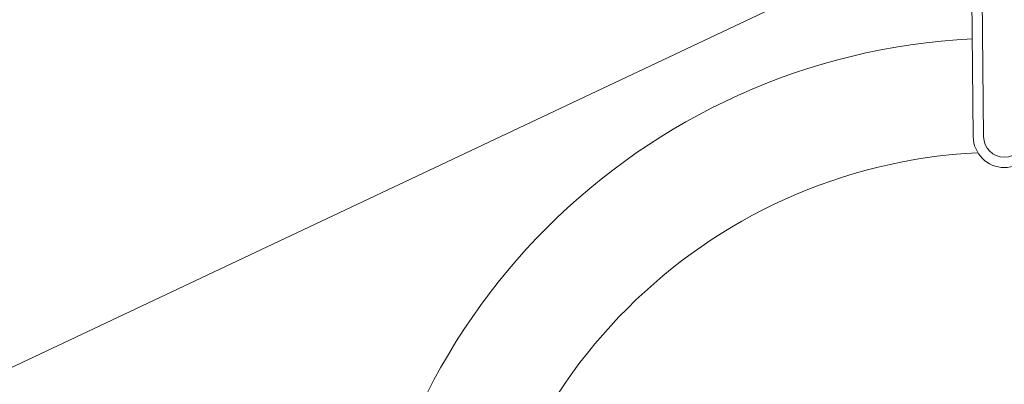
# Model space of a CAD drawing. Header units: inches. Extents: x 382808 to 408593, y -18409 to -9482.
# Tile 64 of 88: x 399279.35 to 399288.86, y -17244.64 to -17241.12. Entities that reach past the tile are written whole.
import ezdxf

# ---------------------------------------------------------------- set-up
doc = ezdxf.new("R2010")
doc.units = ezdxf.units.IN
doc.header["$LTSCALE"] = 2
doc.header["$MEASUREMENT"] = 0
doc.layers.add('!!!LOZAMET_Nr_pióra__9', color=220, linetype='CONTINUOUS', lineweight=0)

msp = doc.modelspace()

# ---------------------------------------------------------------- linework, layer by layer
at = {"layer": '!!!LOZAMET_Nr_pióra__9', "color": 7, "linetype": 'Continuous', "lineweight": 0}
for p, q in [((399288.6629, -17242.2457), (399288.5618, -17232.6457)), ((399288.5629, -17242.2467), (399288.4649, -17232.7488)), ((399298.4048, -17235.4455), (399225.0494, -17270.0675))]:
    msp.add_line(p, q, dxfattribs=at)
for centre, radius, start, end in [((399288.8629, -17247.5457), 6.25, 92.84049, 177.17316), ((399288.8629, -17242.2457), 0.3, 180, 0), ((399288.8629, -17242.2457), 0.2, 180, 0), ((399288.8629, -17247.5457), 5.15, 92.84956, 177.15044)]:
    msp.add_arc(centre, radius, start, end, dxfattribs=at)

doc.saveas('drawing.dxf')
